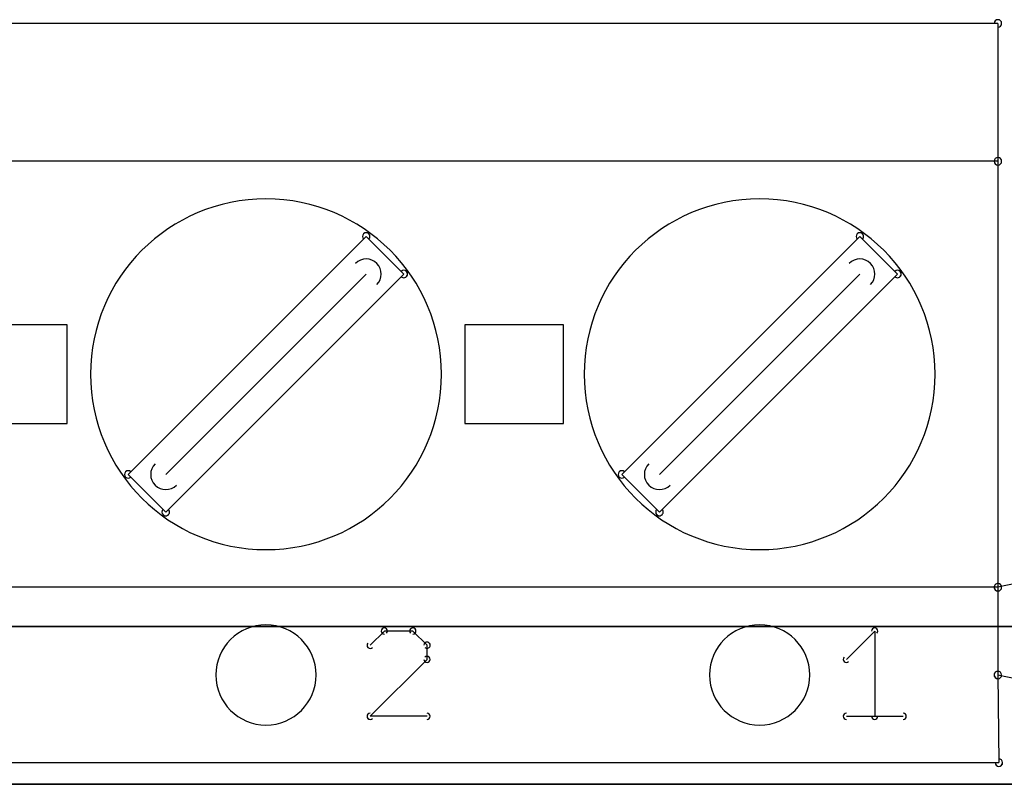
# Model space of a CAD drawing. Header units: millimetres. Extents: x -23.3 to 23.3, y -17.7 to 20.7.
# Tile 6 of 10: x -2.4 to 7.6, y -17.7 to -9.9. Entities that reach past the tile are written whole.
import ezdxf

# ---------------------------------------------------------------- set-up
doc = ezdxf.new("R2010")
doc.units = ezdxf.units.MM
doc.header["$MEASUREMENT"] = 0
for name, color, linetype in [('DIM-P4 v2_Sketch1', 7, 'Continuous'), ('DIM-P4 v2_Sketch2', 7, 'Continuous'), ('DIM-P4 v2_Sketch3', 7, 'Continuous'), ('DIM-P4 v2_Sketch5', 7, 'Continuous'), ('Plytka dolna1_Sketch1', 7, 'Continuous')]:
    doc.layers.add(name, color=color, linetype=linetype)

# ---------------------------------------------------------------- blocks, each defined once
blk = doc.blocks.new('Plytkadolna1')
at = {"layer": 'Plytka dolna1_Sketch1'}
for p, q in [((2.47929, 0.61128, 0.15), (0.99561, 0.61128, 0.15)), ((2.47929, 0.61128, 0.15), (2.47929, 0.47158, 0.15)), ((2.47929, 0.47158, 0.15), (0.99561, 0.47158, 0.15)), ((2.47929, 0.47158, 0.15), (2.47929, 0.03978, 0.15)), ((1.83905, 0.39538, 0.15), (1.59775, 0.15408, 0.15)), ((1.87715, 0.35728, 0.15), (1.83905, 0.39538, 0.15)), ((2.33943, 0.39538, 0.15), (2.09813, 0.15408, 0.15)), ((2.37753, 0.35728, 0.15), (2.33943, 0.39538, 0.15)), ((1.87715, 0.35728, 0.15), (1.63585, 0.11598, 0.15)), ((1.83905, 0.35728, 0.15), (1.63585, 0.15408, 0.15)), ((2.37753, 0.35728, 0.15), (2.13623, 0.11598, 0.15)), ((2.33943, 0.35728, 0.15), (2.13623, 0.15408, 0.15)), ((1.53599, 0.30568, 0.15), (1.43599, 0.30568, 0.15)), ((1.53599, 0.20568, 0.15), (1.53599, 0.30568, 0.15)), ((1.93891, 0.30568, 0.15), (1.93891, 0.20568, 0.15)), ((2.03891, 0.30568, 0.15), (1.93891, 0.30568, 0.15)), ((2.03891, 0.20568, 0.15), (2.03891, 0.30568, 0.15)), ((1.43599, 0.20568, 0.15), (1.53599, 0.20568, 0.15)), ((1.93891, 0.20568, 0.15), (2.03891, 0.20568, 0.15)), ((1.63585, 0.11598, 0.15), (1.59775, 0.15408, 0.15)), ((2.13623, 0.11598, 0.15), (2.09813, 0.15408, 0.15)), ((2.54009, 0.05248, 0.15), (2.47929, 0.03978, 0.15)), ((2.47929, 0.03978, 0.15), (0.99561, 0.03978, 0.15)), ((2.47929, 0.03978, 0.15), (2.47929, -0.04912, 0.15)), ((3.49398, 0, 0.15), (-0.03398, 0, 0.15)), ((3.49398, 0, 0.15), (-0.03398, 0, 0.15)), ((-0.03397, 0, 0.15), (3.49399, 0, 0.15)), ((1.85749, -0.0046, 0.15), (1.84309, -0.019, 0.15)), ((1.8863, -0.0046, 0.15), (1.85749, -0.0046, 0.15)), ((1.90071, -0.019, 0.15), (1.8863, -0.0046, 0.15)), ((2.32569, -0.03341, 0.15), (2.3545, -0.0046, 0.15)), ((2.3545, -0.0046, 0.15), (2.3545, -0.09103, 0.15)), ((1.90071, -0.03341, 0.15), (1.90071, -0.019, 0.15)), ((1.84309, -0.09103, 0.15), (1.90071, -0.03341, 0.15)), ((2.47929, -0.04912, 0.15), (2.54009, -0.06182, 0.15)), ((2.47929, -0.04912, 0.15), (2.48029, -0.13802, 0.15)), ((1.90071, -0.09103, 0.15), (1.84309, -0.09103, 0.15)), ((2.32569, -0.09103, 0.15), (2.38331, -0.09103, 0.15)), ((0.99561, -0.13802, 0.15), (2.48029, -0.13802, 0.15))]:
    blk.add_line(p, q, dxfattribs=at)
for centre, radius, start, end in [((2.47929, 0.61128, 0.15), 0.00381, 0, 180), ((2.47929, 0.61128, 0.15), 0.00381, 270, 90), ((2.47929, 0.47158, 0.15), 0.00381, 0, 180), ((2.47929, 0.47158, 0.15), 0.00381, 180, 0), ((2.47929, 0.47158, 0.15), 0.00381, 270, 90), ((1.73745, 0.25568, 0.15), 0.1778, 90, 270), ((1.73745, 0.25568, 0.15), 0.1778, 270, 90), ((2.23783, 0.25568, 0.15), 0.1778, 90, 270), ((2.23783, 0.25568, 0.15), 0.1778, 270, 90), ((1.83905, 0.39538, 0.15), 0.0038, 45, 225), ((1.83905, 0.39538, 0.15), 0.0038, 315, 135), ((2.33943, 0.39538, 0.15), 0.0038, 45, 225), ((2.33943, 0.39538, 0.15), 0.0038, 315, 135), ((1.83905, 0.35728, 0.15), 0.01525, 315, 135), ((2.33943, 0.35728, 0.15), 0.01525, 315, 135), ((1.87715, 0.35728, 0.15), 0.0038, 315, 135), ((1.87715, 0.35728, 0.15), 0.0038, 225, 45), ((2.37753, 0.35728, 0.15), 0.0038, 315, 135), ((2.37753, 0.35728, 0.15), 0.0038, 225, 45), ((1.63585, 0.15408, 0.15), 0.01525, 135, 315), ((2.13623, 0.15408, 0.15), 0.01525, 135, 315), ((1.59775, 0.15408, 0.15), 0.0038, 45, 225), ((1.59775, 0.15408, 0.15), 0.0038, 135, 315), ((2.09813, 0.15408, 0.15), 0.0038, 45, 225), ((2.09813, 0.15408, 0.15), 0.0038, 135, 315), ((1.63585, 0.11598, 0.15), 0.0038, 135, 315), ((1.63585, 0.11598, 0.15), 0.0038, 225, 45), ((2.13623, 0.11598, 0.15), 0.0038, 135, 315), ((2.13623, 0.11598, 0.15), 0.0038, 225, 45), ((2.47929, 0.03978, 0.15), 0.00381, 0, 180), ((2.47929, 0.03978, 0.15), 0.00381, 101.81122, 281.81122), ((2.47929, 0.03978, 0.15), 0.00381, 270, 90), ((2.47929, 0.03978, 0.15), 0.00381, 180, 0), ((1.73745, -0.04912, 0.15), 0.0508, 90, 270), ((1.73745, -0.04912, 0.15), 0.0508, 270, 90), ((2.23783, -0.04912, 0.15), 0.0508, 90, 270), ((2.23783, -0.04912, 0.15), 0.0508, 270, 90), ((1.85749, -0.0046, 0.15), 0.00317, 90, 270), ((1.8575, -0.0046, 0.15), 0.00317, 315, 135), ((1.88631, -0.0046, 0.15), 0.00317, 45, 225), ((1.8863, -0.0046, 0.15), 0.00318, 270, 90), ((2.3545, -0.0046, 0.15), 0.00317, 0, 180), ((2.3545, -0.0046, 0.15), 0.00317, 315, 135), ((1.84309, -0.01901, 0.15), 0.00317, 135, 315), ((1.90071, -0.019, 0.15), 0.00317, 0, 180), ((1.90071, -0.01901, 0.15), 0.00317, 225, 45), ((1.90071, -0.03341, 0.15), 0.00317, 180, 0), ((1.90071, -0.03341, 0.15), 0.00317, 315, 135), ((2.32569, -0.03341, 0.15), 0.00317, 135, 315), ((2.47929, -0.04912, 0.15), 0.00381, 78.18878, 258.18878), ((2.47929, -0.04912, 0.15), 0.00381, 0.60151, 180.60151), ((2.47929, -0.04912, 0.15), 0.00381, 180, 0), ((1.84309, -0.09103, 0.15), 0.00318, 134.93627, 314.93627), ((1.84309, -0.09103, 0.15), 0.00317, 90, 270), ((1.90071, -0.09103, 0.15), 0.00318, 270, 90), ((2.32569, -0.09103, 0.15), 0.00317, 90, 270), ((2.38331, -0.09103, 0.15), 0.00318, 270, 90), ((2.3545, -0.09103, 0.15), 0.00317, 180, 0), ((2.48029, -0.13802, 0.15), 0.00381, 180.60151, 0.60151), ((2.48029, -0.13802, 0.15), 0.00381, 270, 90)]:
    blk.add_arc(centre, radius, start, end, dxfattribs=at)

msp = doc.modelspace()

# ---------------------------------------------------------------- linework, layer by layer
at = {"layer": 'DIM-P4 v2_Sketch1'}
for p, q in [((-17.5, -17.7, 1.5), (17.5, -17.7, 1.5)), ((17.5, -17.7, 14.5), (-17.5, -17.7, 14.5)), ((17.575, -17.7, 14.2425), (-17.425, -17.7, 14.2425)), ((-17.425, -17.7, 9.4425), (17.575, -17.7, 9.4425)), ((-1.85, -17.7, 4.8), (-1.85, -17.7, 8.8)), ((-1.85, -17.7, 8.8), (2.15, -17.7, 8.8)), ((2.15, -17.7, 4.8), (-1.85, -17.7, 4.8)), ((-0.3859, -17.7, 12.5191), (-0.1704, -17.7, 12.5191)), ((-0.1704, -17.7, 11.2706), (-0.3859, -17.7, 11.2706)), ((-0.3859, -17.7, 11.2706), (-0.3859, -17.7, 12.5191)), ((-0.1704, -17.7, 12.5191), (-0.1704, -17.7, 11.2706)), ((0.0434, -17.7, 11.9925), (0.0434, -17.7, 12.2105)), ((0.0434, -17.7, 12.2105), (0.2165, -17.7, 12.3267)), ((0.1167, -17.7, 12.0259), (0.0434, -17.7, 11.9925)), ((0.1849, -17.7, 12.0674), (0.1167, -17.7, 12.0259)), ((0.2482, -17.7, 12.1169), (0.1849, -17.7, 12.0674)), ((0.2165, -17.7, 12.3267), (0.2596, -17.7, 12.3712)), ((0.3065, -17.7, 12.1744), (0.2482, -17.7, 12.1169)), ((0.2596, -17.7, 12.3712), (0.2953, -17.7, 12.4193)), ((0.2953, -17.7, 12.4193), (0.3237, -17.7, 12.4709)), ((0.3065, -17.7, 11.2706), (0.3065, -17.7, 12.1744)), ((0.5101, -17.7, 11.2706), (0.3065, -17.7, 11.2706)), ((0.3237, -17.7, 12.4709), (0.3448, -17.7, 12.5261)), ((0.3448, -17.7, 12.5261), (0.5101, -17.7, 12.5261)), ((0.5101, -17.7, 12.5261), (0.5101, -17.7, 11.2706)), ((2.15, -17.7, 8.8), (2.15, -17.7, 4.8)), ((2.575, -17.7, 9.4424), (2.575, -17.7, 14.2424)), ((3.15, -17.7, 4.8), (3.15, -17.7, 8.8)), ((7.15, -17.7, 4.8), (3.15, -17.7, 4.8)), ((3.15, -17.7, 8.8), (7.15, -17.7, 8.8)), ((4.543, -17.7, 12.5191), (4.7585, -17.7, 12.5191)), ((4.543, -17.7, 11.2706), (4.543, -17.7, 12.5191)), ((4.7585, -17.7, 11.2706), (4.543, -17.7, 11.2706)), ((4.7585, -17.7, 12.5191), (4.7585, -17.7, 11.2706)), ((5.6069, -17.7, 11.2706), (4.8921, -17.7, 11.2706)), ((4.8921, -17.7, 11.2706), (4.9617, -17.7, 11.5098)), ((5.1195, -17.7, 12.132), (4.9158, -17.7, 12.1558)), ((4.9158, -17.7, 12.1558), (4.9297, -17.7, 12.2478)), ((4.9297, -17.7, 12.2478), (4.9534, -17.7, 12.3258)), ((4.9534, -17.7, 12.3258), (4.9867, -17.7, 12.3899)), ((4.9617, -17.7, 11.5098), (5.1908, -17.7, 11.8097)), ((4.9867, -17.7, 12.3899), (5.0298, -17.7, 12.44)), ((5.0298, -17.7, 12.44), (5.0807, -17.7, 12.4776)), ((5.0807, -17.7, 12.4776), (5.1375, -17.7, 12.5045)), ((5.1627, -17.7, 12.2819), (5.1195, -17.7, 12.132)), ((5.1375, -17.7, 12.5045), (5.2004, -17.7, 12.5207)), ((5.2643, -17.7, 12.3273), (5.1627, -17.7, 12.2819)), ((5.1908, -17.7, 11.8097), (5.3597, -17.7, 12.0143)), ((5.2004, -17.7, 12.5207), (5.2693, -17.7, 12.5261)), ((5.243, -17.7, 11.5586), (5.2012, -17.7, 11.492)), ((5.2012, -17.7, 11.492), (5.6069, -17.7, 11.492)), ((5.3657, -17.7, 11.6969), (5.243, -17.7, 11.5586)), ((5.3652, -17.7, 12.2843), (5.2643, -17.7, 12.3273)), ((5.2693, -17.7, 12.5261), (5.3438, -17.7, 12.5198)), ((5.3438, -17.7, 12.5198), (5.4099, -17.7, 12.501)), ((5.3597, -17.7, 12.0143), (5.4018, -17.7, 12.161)), ((5.4018, -17.7, 12.161), (5.3652, -17.7, 12.2843)), ((5.4994, -17.7, 11.8568), (5.3657, -17.7, 11.6969)), ((5.4099, -17.7, 12.501), (5.4677, -17.7, 12.4698)), ((5.4677, -17.7, 12.4698), (5.517, -17.7, 12.4261)), ((5.5811, -17.7, 12.0166), (5.4994, -17.7, 11.8568)), ((5.517, -17.7, 12.4261), (5.5563, -17.7, 12.3731)), ((5.5563, -17.7, 12.3731), (5.5844, -17.7, 12.314)), ((5.6069, -17.7, 12.1776), (5.5811, -17.7, 12.0166)), ((5.5844, -17.7, 12.314), (5.6013, -17.7, 12.2489)), ((5.6013, -17.7, 12.2489), (5.6069, -17.7, 12.1776)), ((5.6069, -17.7, 11.492), (5.6069, -17.7, 11.2706)), ((7.15, -17.7, 8.8), (7.15, -17.7, 4.8))]:
    msp.add_line(p, q, dxfattribs=at)
msp.add_point((0, -17.7, 0), dxfattribs=at)
at = {"layer": 'DIM-P4 v2_Sketch2'}
for p, q in [((17.5, -17.7, 14.5), (-17.5, -17.7, 14.5)), ((-17.5, -17.7, 1.5), (17.5, -17.7, 1.5)), ((-2.4186, -17.7, 14.0942), (-2.4186, -17.7, 9.2942)), ((2.4086, -17.7, 14.0942), (-2.4186, -17.7, 14.0942)), ((-2.4186, -17.7, 9.2942), (2.4086, -17.7, 9.2942)), ((-1.85, -17.7, 4.8), (-1.85, -17.7, 8.8)), ((2.15, -17.7, 4.8), (-1.85, -17.7, 4.8)), ((-1.85, -17.7, 8.8), (2.15, -17.7, 8.8)), ((-0.5893, -17.7, 12.3935), (-0.3738, -17.7, 12.3935)), ((-0.5893, -17.7, 11.145), (-0.5893, -17.7, 12.3935)), ((-0.3738, -17.7, 11.145), (-0.5893, -17.7, 11.145)), ((-0.3738, -17.7, 12.3935), (-0.3738, -17.7, 11.145)), ((-0.1689, -17.7, 11.145), (-0.1689, -17.7, 12.3935)), ((0.0302, -17.7, 11.145), (-0.1689, -17.7, 11.145)), ((-0.1689, -17.7, 12.3935), (0.0396, -17.7, 12.3935)), ((0.4614, -17.7, 11.145), (0.0302, -17.7, 11.9657)), ((0.0302, -17.7, 11.9657), (0.0302, -17.7, 11.145)), ((0.0396, -17.7, 12.3935), (0.4775, -17.7, 11.5568)), ((0.6767, -17.7, 11.145), (0.4614, -17.7, 11.145)), ((0.4775, -17.7, 12.3935), (0.6767, -17.7, 12.3935)), ((0.4775, -17.7, 11.5568), (0.4775, -17.7, 12.3935)), ((0.6767, -17.7, 12.3935), (0.6767, -17.7, 11.145)), ((2.15, -17.7, 8.8), (2.15, -17.7, 4.8)), ((2.4086, -17.7, 9.2942), (2.4086, -17.7, 14.0942)), ((2.6132, -17.7, 9.2942), (7.4404, -17.7, 9.2942)), ((7.4404, -17.7, 14.0942), (2.6132, -17.7, 14.0942)), ((2.6132, -17.7, 14.0942), (2.6132, -17.7, 9.2942)), ((3.15, -17.7, 4.8), (3.15, -17.7, 8.8)), ((7.15, -17.7, 4.8), (3.15, -17.7, 4.8)), ((3.15, -17.7, 8.8), (7.15, -17.7, 8.8)), ((4.1433, -17.7, 11.6015), (4.1346, -17.7, 11.7465)), ((4.1346, -17.7, 11.7465), (4.1433, -17.7, 11.8912)), ((4.1433, -17.7, 11.8912), (4.1695, -17.7, 12.0189)), ((4.1693, -17.7, 11.4736), (4.1433, -17.7, 11.6015)), ((4.1889, -17.7, 11.4161), (4.1693, -17.7, 11.4736)), ((4.1695, -17.7, 12.0189), (4.1891, -17.7, 12.0764)), ((4.2127, -17.7, 11.3629), (4.1889, -17.7, 11.4161)), ((4.1891, -17.7, 12.0764), (4.213, -17.7, 12.1296)), ((4.2409, -17.7, 11.314), (4.2127, -17.7, 11.3629)), ((4.213, -17.7, 12.1296), (4.2413, -17.7, 12.1785)), ((4.2735, -17.7, 11.2694), (4.2409, -17.7, 11.314)), ((4.2413, -17.7, 12.1785), (4.274, -17.7, 12.2232)), ((4.3099, -17.7, 11.2296), (4.2735, -17.7, 11.2694)), ((4.274, -17.7, 12.2232), (4.3104, -17.7, 12.2631)), ((4.3496, -17.7, 11.1952), (4.3099, -17.7, 11.2296)), ((4.3104, -17.7, 12.2631), (4.3499, -17.7, 12.2977)), ((4.3927, -17.7, 11.166), (4.3496, -17.7, 11.1952)), ((4.3499, -17.7, 12.2977), (4.3925, -17.7, 12.327)), ((4.356, -17.7, 11.746), (4.3611, -17.7, 11.6432)), ((4.3611, -17.7, 11.8473), (4.356, -17.7, 11.746)), ((4.3611, -17.7, 11.6432), (4.3764, -17.7, 11.5542)), ((4.3764, -17.7, 11.935), (4.3611, -17.7, 11.8473)), ((4.402, -17.7, 12.0091), (4.3764, -17.7, 11.935)), ((4.3764, -17.7, 11.5542), (4.402, -17.7, 11.4791)), ((4.3925, -17.7, 12.327), (4.4382, -17.7, 12.351)), ((4.4391, -17.7, 11.1421), (4.3927, -17.7, 11.166)), ((4.402, -17.7, 11.4791), (4.4377, -17.7, 11.4179)), ((4.4377, -17.7, 12.0697), (4.402, -17.7, 12.0091)), ((4.4815, -17.7, 12.1168), (4.4377, -17.7, 12.0697)), ((4.4377, -17.7, 11.4179), (4.4813, -17.7, 11.3702)), ((4.4382, -17.7, 12.351), (4.487, -17.7, 12.3696)), ((4.4889, -17.7, 11.1235), (4.4391, -17.7, 11.1421)), ((4.4813, -17.7, 11.3702), (4.5302, -17.7, 11.3361)), ((4.5316, -17.7, 12.1504), (4.4815, -17.7, 12.1168)), ((4.487, -17.7, 12.3696), (4.5389, -17.7, 12.3829)), ((4.5419, -17.7, 11.1102), (4.4889, -17.7, 11.1235)), ((4.5302, -17.7, 11.3361), (4.5846, -17.7, 11.3157)), ((4.588, -17.7, 12.1705), (4.5316, -17.7, 12.1504)), ((4.5389, -17.7, 12.3829), (4.5939, -17.7, 12.3908)), ((4.5983, -17.7, 11.1023), (4.5419, -17.7, 11.1102)), ((4.5846, -17.7, 11.3157), (4.6443, -17.7, 11.3089)), ((4.6507, -17.7, 12.1772), (4.588, -17.7, 12.1705)), ((4.5939, -17.7, 12.3908), (4.652, -17.7, 12.3935)), ((4.658, -17.7, 11.0996), (4.5983, -17.7, 11.1023)), ((4.7322, -17.7, 11.3269), (4.5998, -17.7, 11.4048)), ((4.5998, -17.7, 11.4048), (4.6599, -17.7, 11.5513)), ((4.6443, -17.7, 11.3089), (4.7322, -17.7, 11.3269)), ((4.7132, -17.7, 12.1705), (4.6507, -17.7, 12.1772)), ((4.652, -17.7, 12.3935), (4.7096, -17.7, 12.3908)), ((4.8895, -17.7, 11.1534), (4.658, -17.7, 11.0996)), ((4.6599, -17.7, 11.5513), (4.862, -17.7, 11.4222)), ((4.7096, -17.7, 12.3908), (4.7642, -17.7, 12.3829)), ((4.7694, -17.7, 12.1505), (4.7132, -17.7, 12.1705)), ((4.7642, -17.7, 12.3829), (4.8157, -17.7, 12.3696)), ((4.8195, -17.7, 12.117), (4.7694, -17.7, 12.1505)), ((4.8157, -17.7, 12.3696), (4.8642, -17.7, 12.351)), ((4.8633, -17.7, 12.0703), (4.8195, -17.7, 12.117)), ((4.862, -17.7, 11.4222), (4.924, -17.7, 11.5605)), ((4.8989, -17.7, 12.0099), (4.8633, -17.7, 12.0703)), ((4.8642, -17.7, 12.351), (4.9096, -17.7, 12.327)), ((5.0322, -17.7, 11.0421), (4.8895, -17.7, 11.1534)), ((4.9242, -17.7, 11.9358), (4.8989, -17.7, 12.0099)), ((4.9096, -17.7, 12.327), (4.9519, -17.7, 12.2977)), ((4.924, -17.7, 11.5605), (4.9445, -17.7, 11.7465)), ((4.9394, -17.7, 11.848), (4.9242, -17.7, 11.9358)), ((4.9445, -17.7, 11.7465), (4.9394, -17.7, 11.848)), ((4.9519, -17.7, 12.2977), (4.9911, -17.7, 12.2631)), ((4.9911, -17.7, 12.2631), (5.0273, -17.7, 12.2232)), ((5.0273, -17.7, 12.2232), (5.0598, -17.7, 12.1786)), ((5.1271, -17.7, 10.995), (5.0322, -17.7, 11.0421)), ((5.0344, -17.7, 11.2804), (5.2061, -17.7, 11.1746)), ((5.1273, -17.7, 11.462), (5.0344, -17.7, 11.2804)), ((5.0598, -17.7, 12.1786), (5.0879, -17.7, 12.1297)), ((5.0879, -17.7, 12.1297), (5.1118, -17.7, 12.0765)), ((5.1118, -17.7, 12.0765), (5.1312, -17.7, 12.0191)), ((5.2061, -17.7, 11.1746), (5.1271, -17.7, 10.995)), ((5.1659, -17.7, 11.7468), (5.1273, -17.7, 11.462)), ((5.1312, -17.7, 12.0191), (5.1572, -17.7, 11.8915)), ((5.1572, -17.7, 11.8915), (5.1659, -17.7, 11.7468)), ((5.2638, -17.7, 11.1223), (5.3334, -17.7, 11.3615)), ((5.9786, -17.7, 11.1223), (5.2638, -17.7, 11.1223)), ((5.4912, -17.7, 11.9837), (5.2876, -17.7, 12.0075)), ((5.2876, -17.7, 12.0075), (5.3015, -17.7, 12.0995)), ((5.3015, -17.7, 12.0995), (5.3251, -17.7, 12.1775)), ((5.3251, -17.7, 12.1775), (5.3584, -17.7, 12.2416)), ((5.3334, -17.7, 11.3615), (5.5625, -17.7, 11.6614)), ((5.3584, -17.7, 12.2416), (5.4015, -17.7, 12.2917)), ((5.4015, -17.7, 12.2917), (5.4524, -17.7, 12.3293)), ((5.4524, -17.7, 12.3293), (5.5092, -17.7, 12.3562)), ((5.5345, -17.7, 12.1336), (5.4912, -17.7, 11.9837)), ((5.5092, -17.7, 12.3562), (5.5721, -17.7, 12.3724)), ((5.6361, -17.7, 12.179), (5.5345, -17.7, 12.1336)), ((5.5625, -17.7, 11.6614), (5.7314, -17.7, 11.866)), ((5.5721, -17.7, 12.3724), (5.641, -17.7, 12.3778)), ((5.5729, -17.7, 11.3437), (5.9786, -17.7, 11.3437)), ((5.6147, -17.7, 11.4103), (5.5729, -17.7, 11.3437)), ((5.7374, -17.7, 11.5486), (5.6147, -17.7, 11.4103)), ((5.7369, -17.7, 12.136), (5.6361, -17.7, 12.179)), ((5.641, -17.7, 12.3778), (5.7155, -17.7, 12.3715)), ((5.7155, -17.7, 12.3715), (5.7816, -17.7, 12.3527)), ((5.7314, -17.7, 11.866), (5.7735, -17.7, 12.0127)), ((5.7735, -17.7, 12.0127), (5.7369, -17.7, 12.136)), ((5.8711, -17.7, 11.7085), (5.7374, -17.7, 11.5486)), ((5.7816, -17.7, 12.3527), (5.8394, -17.7, 12.3215)), ((5.8394, -17.7, 12.3215), (5.8887, -17.7, 12.2778)), ((5.9529, -17.7, 11.8683), (5.8711, -17.7, 11.7085)), ((5.8887, -17.7, 12.2778), (5.928, -17.7, 12.2248)), ((5.928, -17.7, 12.2248), (5.9561, -17.7, 12.1657)), ((5.9786, -17.7, 12.0293), (5.9529, -17.7, 11.8683)), ((5.9561, -17.7, 12.1657), (5.973, -17.7, 12.1006)), ((5.973, -17.7, 12.1006), (5.9786, -17.7, 12.0293)), ((5.9786, -17.7, 11.3437), (5.9786, -17.7, 11.1223)), ((7.15, -17.7, 8.8), (7.15, -17.7, 4.8)), ((7.4404, -17.7, 9.2942), (7.4404, -17.7, 14.0942))]:
    msp.add_line(p, q, dxfattribs=at)
msp.add_point((0, -17.7, 0), dxfattribs=at)
at = {"layer": 'DIM-P4 v2_Sketch3'}
for p, q in [((-17.5, -17.7, 1.5), (17.5, -17.7, 1.5)), ((17.5, -17.7, 14.5), (-17.5, -17.7, 14.5)), ((-17.4907, -17.7, 12.3222), (7.4835, -17.7, 12.3222)), ((7.4835, -17.7, 14.5618), (-17.4907, -17.7, 14.5618)), ((-2.4684, -17.7, 13.4828), (-2.4151, -17.7, 13.5386)), ((-2.4052, -17.7, 12.7238), (-2.4375, -17.7, 12.7503)), ((-2.4151, -17.7, 13.5386), (-2.3551, -17.7, 13.5785)), ((-2.3697, -17.7, 12.7021), (-2.4052, -17.7, 12.7238)), ((-2.3716, -17.7, 9.8554), (7.4834, -17.7, 9.8554)), ((-2.3716, -17.7, 12.095), (-2.3716, -17.7, 9.8554)), ((7.4834, -17.7, 12.095), (-2.3716, -17.7, 12.095)), ((-2.3309, -17.7, 12.6852), (-2.3697, -17.7, 12.7021)), ((-1.8493, -17.7, 13.0681), (-2.3589, -17.7, 13.0681)), ((-2.3589, -17.7, 13.0681), (-2.355, -17.7, 13.0179)), ((-2.3553, -17.7, 13.2145), (-2.0513, -17.7, 13.2145)), ((-2.3126, -17.7, 13.37), (-2.3553, -17.7, 13.2145)), ((-2.3551, -17.7, 13.5785), (-2.2885, -17.7, 13.6024)), ((-2.355, -17.7, 13.0179), (-2.3456, -17.7, 12.9735)), ((-2.3456, -17.7, 12.9735), (-2.3304, -17.7, 12.935)), ((-2.2888, -17.7, 12.6732), (-2.3309, -17.7, 12.6852)), ((-2.3304, -17.7, 12.935), (-2.3097, -17.7, 12.9024)), ((-2.2895, -17.7, 13.395), (-2.3126, -17.7, 13.37)), ((-2.3097, -17.7, 12.9024), (-2.2848, -17.7, 12.8765)), ((-2.2634, -17.7, 13.4129), (-2.2895, -17.7, 13.395)), ((-2.2434, -17.7, 12.6659), (-2.2888, -17.7, 12.6732)), ((-2.2885, -17.7, 13.6024), (-2.2153, -17.7, 13.6104)), ((-2.2848, -17.7, 12.8765), (-2.257, -17.7, 12.8579)), ((-2.2345, -17.7, 13.4237), (-2.2634, -17.7, 13.4129)), ((-2.257, -17.7, 12.8579), (-2.2263, -17.7, 12.8468)), ((-2.1948, -17.7, 12.6635), (-2.2434, -17.7, 12.6659)), ((-2.2027, -17.7, 13.4273), (-2.2345, -17.7, 13.4237)), ((-2.2263, -17.7, 12.8468), (-2.1927, -17.7, 12.8431)), ((-2.2153, -17.7, 13.6104), (-2.134, -17.7, 13.6021)), ((-2.0969, -17.7, 13.3729), (-2.2027, -17.7, 13.4273)), ((-2.134, -17.7, 12.6678), (-2.1948, -17.7, 12.6635)), ((-2.1927, -17.7, 12.8431), (-2.1125, -17.7, 12.8736)), ((-2.0785, -17.7, 12.6807), (-2.134, -17.7, 12.6678)), ((-2.134, -17.7, 13.6021), (-2.0617, -17.7, 13.577)), ((-2.1125, -17.7, 12.8736), (-2.0632, -17.7, 12.9722)), ((-2.0778, -17.7, 13.3427), (-2.0969, -17.7, 13.3729)), ((-2.0282, -17.7, 12.7021), (-2.0785, -17.7, 12.6807)), ((-2.0638, -17.7, 13.3063), (-2.0778, -17.7, 13.3427)), ((-2.055, -17.7, 13.2635), (-2.0638, -17.7, 13.3063)), ((-2.0632, -17.7, 12.9722), (-1.8597, -17.7, 12.9321)), ((-2.0617, -17.7, 13.577), (-1.9984, -17.7, 13.5353)), ((-2.0513, -17.7, 13.2145), (-2.055, -17.7, 13.2635)), ((-1.9832, -17.7, 12.7321), (-2.0282, -17.7, 12.7021)), ((-1.9984, -17.7, 13.5353), (-1.9441, -17.7, 13.477)), ((-1.9438, -17.7, 12.7704), (-1.9832, -17.7, 12.7321)), ((-1.9441, -17.7, 13.477), (-1.901, -17.7, 13.4014)), ((-1.9101, -17.7, 12.8165), (-1.9438, -17.7, 12.7704)), ((-1.882, -17.7, 12.8704), (-1.9101, -17.7, 12.8165)), ((-1.901, -17.7, 13.4014), (-1.8708, -17.7, 13.308)), ((-1.8597, -17.7, 12.9321), (-1.882, -17.7, 12.8704)), ((-1.8708, -17.7, 13.308), (-1.8536, -17.7, 13.1969)), ((-1.8536, -17.7, 13.1969), (-1.8493, -17.7, 13.0681)), ((-1.85, -17.7, 4.8), (-1.85, -17.7, 8.8)), ((-1.85, -17.7, 8.8), (2.15, -17.7, 8.8)), ((2.15, -17.7, 4.8), (-1.85, -17.7, 4.8)), ((2.1348, -17.7, 10.3863), (2.1348, -17.7, 11.6243)), ((2.1348, -17.7, 11.6243), (2.3502, -17.7, 11.6243)), ((2.8838, -17.7, 10.3863), (2.1348, -17.7, 10.3863)), ((2.15, -17.7, 8.8), (2.15, -17.7, 4.8)), ((2.3502, -17.7, 11.6243), (2.3502, -17.7, 10.5973)), ((2.3502, -17.7, 10.5973), (2.8838, -17.7, 10.5973)), ((2.8838, -17.7, 10.5973), (2.8838, -17.7, 10.3863)), ((3.15, -17.7, 8.8), (7.15, -17.7, 8.8)), ((3.15, -17.7, 4.8), (3.15, -17.7, 8.8)), ((7.15, -17.7, 4.8), (3.15, -17.7, 4.8)), ((7.15, -17.7, 8.8), (7.15, -17.7, 4.8)), ((7.4834, -17.7, 9.8554), (7.4834, -17.7, 12.095)), ((7.4835, -17.7, 12.3222), (7.4835, -17.7, 14.5618))]:
    msp.add_line(p, q, dxfattribs=at)
msp.add_point((0, -17.7, 0), dxfattribs=at)
at = {"layer": 'DIM-P4 v2_Sketch5'}
for p, q in [((17.5, -17.7, 14.5), (-17.5, -17.7, 14.5)), ((-17.5, -17.7, 1.5), (17.5, -17.7, 1.5)), ((2.4587, -17.7, 13.9986), (-2.3917, -17.7, 13.9986)), ((-2.3917, -17.7, 9.9986), (2.4587, -17.7, 9.9986)), ((-2.3917, -17.7, 13.9986), (-2.3917, -17.7, 9.9986)), ((-1.85, -17.7, 8.8), (2.15, -17.7, 8.8)), ((2.15, -17.7, 4.8), (-1.85, -17.7, 4.8)), ((-1.85, -17.7, 4.8), (-1.85, -17.7, 8.8)), ((-0.9175, -17.7, 11.9286), (-0.9262, -17.7, 12.0736)), ((-0.9262, -17.7, 12.0736), (-0.9175, -17.7, 12.2183)), ((-0.9175, -17.7, 12.2183), (-0.8913, -17.7, 12.346)), ((-0.8915, -17.7, 11.8007), (-0.9175, -17.7, 11.9286)), ((-0.8719, -17.7, 11.7432), (-0.8915, -17.7, 11.8007)), ((-0.8913, -17.7, 12.346), (-0.8717, -17.7, 12.4035)), ((-0.8481, -17.7, 11.69), (-0.8719, -17.7, 11.7432)), ((-0.8717, -17.7, 12.4035), (-0.8478, -17.7, 12.4567)), ((-0.8199, -17.7, 11.6411), (-0.8481, -17.7, 11.69)), ((-0.8478, -17.7, 12.4567), (-0.8195, -17.7, 12.5056)), ((-0.7873, -17.7, 11.5965), (-0.8199, -17.7, 11.6411)), ((-0.8195, -17.7, 12.5056), (-0.7868, -17.7, 12.5503)), ((-0.7509, -17.7, 11.5567), (-0.7873, -17.7, 11.5965)), ((-0.7868, -17.7, 12.5503), (-0.7504, -17.7, 12.5902)), ((-0.7112, -17.7, 11.5223), (-0.7509, -17.7, 11.5567)), ((-0.7504, -17.7, 12.5902), (-0.7109, -17.7, 12.6248)), ((-0.6681, -17.7, 11.4931), (-0.7112, -17.7, 11.5223)), ((-0.7109, -17.7, 12.6248), (-0.6683, -17.7, 12.6541)), ((-0.7048, -17.7, 12.0731), (-0.6997, -17.7, 11.9703)), ((-0.6997, -17.7, 12.1744), (-0.7048, -17.7, 12.0731)), ((-0.6997, -17.7, 11.9703), (-0.6844, -17.7, 11.8813)), ((-0.6844, -17.7, 12.2621), (-0.6997, -17.7, 12.1744)), ((-0.6844, -17.7, 11.8813), (-0.6588, -17.7, 11.8062)), ((-0.6588, -17.7, 12.3362), (-0.6844, -17.7, 12.2621)), ((-0.6683, -17.7, 12.6541), (-0.6226, -17.7, 12.6781)), ((-0.6217, -17.7, 11.4692), (-0.6681, -17.7, 11.4931)), ((-0.6588, -17.7, 11.8062), (-0.6231, -17.7, 11.745)), ((-0.6231, -17.7, 12.3968), (-0.6588, -17.7, 12.3362)), ((-0.5793, -17.7, 12.4439), (-0.6231, -17.7, 12.3968)), ((-0.6231, -17.7, 11.745), (-0.5795, -17.7, 11.6973)), ((-0.6226, -17.7, 12.6781), (-0.5738, -17.7, 12.6967)), ((-0.5719, -17.7, 11.4506), (-0.6217, -17.7, 11.4692)), ((-0.5795, -17.7, 11.6973), (-0.5306, -17.7, 11.6632)), ((-0.5292, -17.7, 12.4775), (-0.5793, -17.7, 12.4439)), ((-0.5738, -17.7, 12.6967), (-0.5219, -17.7, 12.71)), ((-0.5189, -17.7, 11.4373), (-0.5719, -17.7, 11.4506)), ((-0.5306, -17.7, 11.6632), (-0.4762, -17.7, 11.6428)), ((-0.4728, -17.7, 12.4976), (-0.5292, -17.7, 12.4775)), ((-0.5219, -17.7, 12.71), (-0.4669, -17.7, 12.7179)), ((-0.4625, -17.7, 11.4294), (-0.5189, -17.7, 11.4373)), ((-0.4762, -17.7, 11.6428), (-0.4165, -17.7, 11.636)), ((-0.4101, -17.7, 12.5043), (-0.4728, -17.7, 12.4976)), ((-0.4669, -17.7, 12.7179), (-0.4088, -17.7, 12.7206)), ((-0.4028, -17.7, 11.4267), (-0.4625, -17.7, 11.4294)), ((-0.461, -17.7, 11.7319), (-0.4009, -17.7, 11.8784)), ((-0.3286, -17.7, 11.654), (-0.461, -17.7, 11.7319)), ((-0.4165, -17.7, 11.636), (-0.3286, -17.7, 11.654)), ((-0.3476, -17.7, 12.4976), (-0.4101, -17.7, 12.5043)), ((-0.4088, -17.7, 12.7206), (-0.3512, -17.7, 12.7179)), ((-0.1713, -17.7, 11.4805), (-0.4028, -17.7, 11.4267)), ((-0.4009, -17.7, 11.8784), (-0.1988, -17.7, 11.7493)), ((-0.3512, -17.7, 12.7179), (-0.2966, -17.7, 12.71)), ((-0.2914, -17.7, 12.4776), (-0.3476, -17.7, 12.4976)), ((-0.2966, -17.7, 12.71), (-0.2451, -17.7, 12.6967)), ((-0.2413, -17.7, 12.4441), (-0.2914, -17.7, 12.4776)), ((-0.2451, -17.7, 12.6967), (-0.1966, -17.7, 12.6781)), ((-0.1975, -17.7, 12.3974), (-0.2413, -17.7, 12.4441)), ((-0.1988, -17.7, 11.7493), (-0.1368, -17.7, 11.8876)), ((-0.1619, -17.7, 12.337), (-0.1975, -17.7, 12.3974)), ((-0.1966, -17.7, 12.6781), (-0.1512, -17.7, 12.6541)), ((-0.0286, -17.7, 11.3692), (-0.1713, -17.7, 11.4805)), ((-0.1366, -17.7, 12.2629), (-0.1619, -17.7, 12.337)), ((-0.1512, -17.7, 12.6541), (-0.1089, -17.7, 12.6248)), ((-0.1368, -17.7, 11.8876), (-0.1163, -17.7, 12.0736)), ((-0.1214, -17.7, 12.1751), (-0.1366, -17.7, 12.2629)), ((-0.1163, -17.7, 12.0736), (-0.1214, -17.7, 12.1751)), ((-0.1089, -17.7, 12.6248), (-0.0697, -17.7, 12.5902)), ((-0.0697, -17.7, 12.5902), (-0.0335, -17.7, 12.5503)), ((-0.0335, -17.7, 12.5503), (-0.001, -17.7, 12.5057)), ((0.0663, -17.7, 11.3221), (-0.0286, -17.7, 11.3692)), ((0.0665, -17.7, 11.7891), (-0.0264, -17.7, 11.6075)), ((-0.0264, -17.7, 11.6075), (0.1453, -17.7, 11.5017)), ((-0.001, -17.7, 12.5057), (0.0271, -17.7, 12.4568)), ((0.0271, -17.7, 12.4568), (0.051, -17.7, 12.4036)), ((0.051, -17.7, 12.4036), (0.0704, -17.7, 12.3462)), ((0.1453, -17.7, 11.5017), (0.0663, -17.7, 11.3221)), ((0.1051, -17.7, 12.0739), (0.0665, -17.7, 11.7891)), ((0.0704, -17.7, 12.3462), (0.0964, -17.7, 12.2186)), ((0.0964, -17.7, 12.2186), (0.1051, -17.7, 12.0739)), ((0.3566, -17.7, 12.2047), (0.2833, -17.7, 12.1713)), ((0.2833, -17.7, 12.1713), (0.2833, -17.7, 12.3893)), ((0.2833, -17.7, 12.3893), (0.4564, -17.7, 12.5055)), ((0.4248, -17.7, 12.2462), (0.3566, -17.7, 12.2047)), ((0.4881, -17.7, 12.2957), (0.4248, -17.7, 12.2462)), ((0.4564, -17.7, 12.5055), (0.4995, -17.7, 12.55)), ((0.5463, -17.7, 12.3532), (0.4881, -17.7, 12.2957)), ((0.4995, -17.7, 12.55), (0.5352, -17.7, 12.5981)), ((0.5352, -17.7, 12.5981), (0.5635, -17.7, 12.6497)), ((0.7499, -17.7, 11.4494), (0.5463, -17.7, 11.4494)), ((0.5463, -17.7, 11.4494), (0.5463, -17.7, 12.3532)), ((0.5635, -17.7, 12.6497), (0.5846, -17.7, 12.7049)), ((0.5846, -17.7, 12.7049), (0.7499, -17.7, 12.7049)), ((0.7499, -17.7, 12.7049), (0.7499, -17.7, 11.4494)), ((2.15, -17.7, 8.8), (2.15, -17.7, 4.8)), ((2.4587, -17.7, 9.9986), (2.4587, -17.7, 13.9986)), ((2.6542, -17.7, 9.9986), (7.5046, -17.7, 9.9986)), ((2.6542, -17.7, 13.9986), (2.6542, -17.7, 9.9986)), ((7.5046, -17.7, 13.9986), (2.6542, -17.7, 13.9986)), ((3.15, -17.7, 4.8), (3.15, -17.7, 8.8)), ((7.15, -17.7, 4.8), (3.15, -17.7, 4.8)), ((3.15, -17.7, 8.8), (7.15, -17.7, 8.8)), ((4.1467, -17.7, 12.0509), (4.1554, -17.7, 12.1956)), ((4.1554, -17.7, 11.9059), (4.1467, -17.7, 12.0509)), ((4.1814, -17.7, 11.778), (4.1554, -17.7, 11.9059)), ((4.1554, -17.7, 12.1956), (4.1816, -17.7, 12.3233)), ((4.201, -17.7, 11.7205), (4.1814, -17.7, 11.778)), ((4.1816, -17.7, 12.3233), (4.2012, -17.7, 12.3808)), ((4.2248, -17.7, 11.6673), (4.201, -17.7, 11.7205)), ((4.2012, -17.7, 12.3808), (4.2251, -17.7, 12.434)), ((4.253, -17.7, 11.6184), (4.2248, -17.7, 11.6673)), ((4.2251, -17.7, 12.434), (4.2534, -17.7, 12.4829)), ((4.2856, -17.7, 11.5738), (4.253, -17.7, 11.6184)), ((4.2534, -17.7, 12.4829), (4.2861, -17.7, 12.5276)), ((4.322, -17.7, 11.534), (4.2856, -17.7, 11.5738)), ((4.2861, -17.7, 12.5276), (4.3225, -17.7, 12.5675)), ((4.3617, -17.7, 11.4996), (4.322, -17.7, 11.534)), ((4.3225, -17.7, 12.5675), (4.362, -17.7, 12.6021)), ((4.4048, -17.7, 11.4704), (4.3617, -17.7, 11.4996)), ((4.362, -17.7, 12.6021), (4.4046, -17.7, 12.6314)), ((4.3681, -17.7, 12.0504), (4.3732, -17.7, 11.9476)), ((4.3732, -17.7, 12.1517), (4.3681, -17.7, 12.0504)), ((4.3732, -17.7, 11.9476), (4.3885, -17.7, 11.8586)), ((4.3885, -17.7, 12.2394), (4.3732, -17.7, 12.1517)), ((4.3885, -17.7, 11.8586), (4.4141, -17.7, 11.7835)), ((4.4141, -17.7, 12.3135), (4.3885, -17.7, 12.2394)), ((4.4046, -17.7, 12.6314), (4.4503, -17.7, 12.6554)), ((4.4512, -17.7, 11.4465), (4.4048, -17.7, 11.4704)), ((4.4498, -17.7, 12.3741), (4.4141, -17.7, 12.3135)), ((4.4141, -17.7, 11.7835), (4.4498, -17.7, 11.7223)), ((4.4498, -17.7, 11.7223), (4.4934, -17.7, 11.6746)), ((4.4936, -17.7, 12.4212), (4.4498, -17.7, 12.3741)), ((4.4503, -17.7, 12.6554), (4.4991, -17.7, 12.674)), ((4.501, -17.7, 11.4279), (4.4512, -17.7, 11.4465)), ((4.4934, -17.7, 11.6746), (4.5423, -17.7, 11.6405)), ((4.5437, -17.7, 12.4548), (4.4936, -17.7, 12.4212)), ((4.4991, -17.7, 12.674), (4.551, -17.7, 12.6873)), ((4.554, -17.7, 11.4146), (4.501, -17.7, 11.4279)), ((4.5423, -17.7, 11.6405), (4.5967, -17.7, 11.6201)), ((4.6001, -17.7, 12.4749), (4.5437, -17.7, 12.4548)), ((4.551, -17.7, 12.6873), (4.606, -17.7, 12.6952)), ((4.6104, -17.7, 11.4067), (4.554, -17.7, 11.4146)), ((4.5967, -17.7, 11.6201), (4.6564, -17.7, 11.6133)), ((4.6628, -17.7, 12.4816), (4.6001, -17.7, 12.4749)), ((4.606, -17.7, 12.6952), (4.6641, -17.7, 12.6979)), ((4.6701, -17.7, 11.404), (4.6104, -17.7, 11.4067)), ((4.6119, -17.7, 11.7092), (4.672, -17.7, 11.8557)), ((4.7443, -17.7, 11.6313), (4.6119, -17.7, 11.7092)), ((4.6564, -17.7, 11.6133), (4.7443, -17.7, 11.6313)), ((4.7253, -17.7, 12.4749), (4.6628, -17.7, 12.4816)), ((4.6641, -17.7, 12.6979), (4.7217, -17.7, 12.6952)), ((4.9016, -17.7, 11.4578), (4.6701, -17.7, 11.404)), ((4.672, -17.7, 11.8557), (4.8741, -17.7, 11.7266)), ((4.7217, -17.7, 12.6952), (4.7763, -17.7, 12.6873)), ((4.7815, -17.7, 12.4549), (4.7253, -17.7, 12.4749)), ((4.7763, -17.7, 12.6873), (4.8278, -17.7, 12.674)), ((4.8316, -17.7, 12.4214), (4.7815, -17.7, 12.4549)), ((4.8278, -17.7, 12.674), (4.8763, -17.7, 12.6554)), ((4.8754, -17.7, 12.3747), (4.8316, -17.7, 12.4214)), ((4.8741, -17.7, 11.7266), (4.9361, -17.7, 11.8649)), ((4.911, -17.7, 12.3143), (4.8754, -17.7, 12.3747)), ((4.8763, -17.7, 12.6554), (4.9217, -17.7, 12.6314)), ((5.0443, -17.7, 11.3465), (4.9016, -17.7, 11.4578)), ((4.9363, -17.7, 12.2402), (4.911, -17.7, 12.3143)), ((4.9217, -17.7, 12.6314), (4.964, -17.7, 12.6021)), ((4.9361, -17.7, 11.8649), (4.9566, -17.7, 12.0509)), ((4.9515, -17.7, 12.1524), (4.9363, -17.7, 12.2402)), ((4.9566, -17.7, 12.0509), (4.9515, -17.7, 12.1524)), ((4.964, -17.7, 12.6021), (5.0032, -17.7, 12.5675)), ((5.0032, -17.7, 12.5675), (5.0394, -17.7, 12.5276)), ((5.0394, -17.7, 12.5276), (5.0719, -17.7, 12.483)), ((5.1392, -17.7, 11.2994), (5.0443, -17.7, 11.3465)), ((5.0465, -17.7, 11.5848), (5.2182, -17.7, 11.479)), ((5.1394, -17.7, 11.7664), (5.0465, -17.7, 11.5848)), ((5.0719, -17.7, 12.483), (5.1, -17.7, 12.4341)), ((5.1, -17.7, 12.4341), (5.1239, -17.7, 12.3809)), ((5.1239, -17.7, 12.3809), (5.1433, -17.7, 12.3235)), ((5.2182, -17.7, 11.479), (5.1392, -17.7, 11.2994)), ((5.178, -17.7, 12.0512), (5.1394, -17.7, 11.7664)), ((5.1433, -17.7, 12.3235), (5.1693, -17.7, 12.1959)), ((5.1693, -17.7, 12.1959), (5.178, -17.7, 12.0512)), ((5.9907, -17.7, 11.4267), (5.2759, -17.7, 11.4267)), ((5.2759, -17.7, 11.4267), (5.3455, -17.7, 11.6659)), ((5.2997, -17.7, 12.3119), (5.3136, -17.7, 12.4039)), ((5.5033, -17.7, 12.2881), (5.2997, -17.7, 12.3119)), ((5.3136, -17.7, 12.4039), (5.3372, -17.7, 12.4819)), ((5.3372, -17.7, 12.4819), (5.3705, -17.7, 12.546)), ((5.3455, -17.7, 11.6659), (5.5746, -17.7, 11.9658)), ((5.3705, -17.7, 12.546), (5.4136, -17.7, 12.5961)), ((5.4136, -17.7, 12.5961), (5.4645, -17.7, 12.6337)), ((5.4645, -17.7, 12.6337), (5.5213, -17.7, 12.6606)), ((5.5466, -17.7, 12.438), (5.5033, -17.7, 12.2881)), ((5.5213, -17.7, 12.6606), (5.5842, -17.7, 12.6768)), ((5.6482, -17.7, 12.4834), (5.5466, -17.7, 12.438)), ((5.5746, -17.7, 11.9658), (5.7435, -17.7, 12.1704)), ((5.5842, -17.7, 12.6768), (5.6531, -17.7, 12.6822)), ((5.6268, -17.7, 11.7147), (5.585, -17.7, 11.6481)), ((5.585, -17.7, 11.6481), (5.9907, -17.7, 11.6481)), ((5.7495, -17.7, 11.853), (5.6268, -17.7, 11.7147)), ((5.749, -17.7, 12.4404), (5.6482, -17.7, 12.4834)), ((5.6531, -17.7, 12.6822), (5.7276, -17.7, 12.6759)), ((5.7276, -17.7, 12.6759), (5.7937, -17.7, 12.6571)), ((5.7435, -17.7, 12.1704), (5.7856, -17.7, 12.3171)), ((5.7856, -17.7, 12.3171), (5.749, -17.7, 12.4404)), ((5.8832, -17.7, 12.0129), (5.7495, -17.7, 11.853)), ((5.7937, -17.7, 12.6571), (5.8515, -17.7, 12.6259)), ((5.8515, -17.7, 12.6259), (5.9008, -17.7, 12.5822)), ((5.965, -17.7, 12.1727), (5.8832, -17.7, 12.0129)), ((5.9008, -17.7, 12.5822), (5.9401, -17.7, 12.5292)), ((5.9401, -17.7, 12.5292), (5.9682, -17.7, 12.4701)), ((5.9907, -17.7, 12.3337), (5.965, -17.7, 12.1727)), ((5.9682, -17.7, 12.4701), (5.9851, -17.7, 12.405)), ((5.9851, -17.7, 12.405), (5.9907, -17.7, 12.3337)), ((5.9907, -17.7, 11.6481), (5.9907, -17.7, 11.4267)), ((7.15, -17.7, 8.8), (7.15, -17.7, 4.8)), ((7.5046, -17.7, 9.9986), (7.5046, -17.7, 13.9986))]:
    msp.add_line(p, q, dxfattribs=at)
msp.add_point((0, -17.7, 0), dxfattribs=at)

# ---------------------------------------------------------------- block references
at = {"xscale": 10, "yscale": 10, "zscale": 10}
msp.add_blockref('Plytkadolna1', (-17.3, -16.1), dxfattribs=at)

doc.saveas('drawing.dxf')
